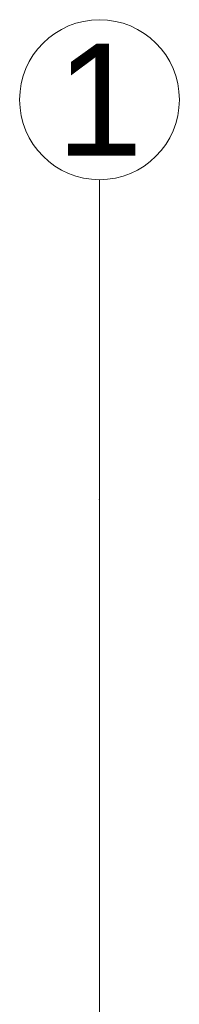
# Model space of a CAD drawing. Header units: millimetres. Extents: x -573548 to 674770, y -210017 to -47794.
# Tile 91 of 234: x 80371 to 80871, y -92119 to -89042. Entities that reach past the tile are written whole.
import ezdxf
from ezdxf.enums import TextEntityAlignment as Align

# ---------------------------------------------------------------- set-up
doc = ezdxf.new("R2010")
doc.units = ezdxf.units.MM
doc.layers.add('A.02 RZUT PIWNICY_is$0$Structural - Grid', color=8, linetype='Continuous', lineweight=9)
doc.layers.add('A.02 RZUT PIWNICY_is$0$Structural - Grid_Nr_pióra__17', color=8, linetype='Continuous', lineweight=9)
doc.styles.add('A.02 RZUT PIWNICY_is$0$STYL_AUTOMATYCZNY_1', font='arial.ttf')

# ---------------------------------------------------------------- blocks, each defined once
blk = doc.blocks.new('A.02 RZUT PIWNICY_is$0$Standardowy znacznik osi_2')
at = {"layer": 'A.02 RZUT PIWNICY_is$0$Structural - Grid_Nr_pióra__17'}
for p, q in [((1000, 0), (17853.1, 0)), ((17853.1, 0), (18853.1, 0))]:
    blk.add_line(p, q, dxfattribs=at)
blk.add_circle((19103.1, 0), 250, dxfattribs=at)
blk.add_point((17853.1, 0), dxfattribs=at)
blk.add_point((17853.1, 0), dxfattribs=at)
at = {"layer": 'A.02 RZUT PIWNICY_is$0$Structural - Grid_Nr_pióra__17', "style": 'A.02 RZUT PIWNICY_is$0$STYL_AUTOMATYCZNY_1'}
for tag, p in [('AC_MarkerText_1_0', (5, -80)), ('AC_MarkerText_1_1', (19358.1, -80))]:
    blk.add_attdef(tag, text='', height=350, rotation=270, dxfattribs=at).set_placement(p, align=Align.TOP_CENTER)
blk = doc.blocks.new('A.02 RZUT PIWNICY_is')
at = {"layer": 'A.02 RZUT PIWNICY_is$0$Structural - Grid'}
ref = blk.add_blockref('A.02 RZUT PIWNICY_is$0$Standardowy znacznik osi_2', (81191, -108395.1), dxfattribs=dict(at, zscale=1000, rotation=90))
ref.add_attrib('AC_MarkerText_1_1', '1', dxfattribs={"layer": 'A.02 RZUT PIWNICY_is$0$Structural - Grid_Nr_pióra__17', "color": 20, "lineweight": 15, "true_color": 0xf73328, "height": 350, "rotation": 360, "style": 'A.02 RZUT PIWNICY_is$0$STYL_AUTOMATYCZNY_1'}).set_placement((81191, -89116.9), align=Align.TOP_CENTER)

msp = doc.modelspace()

# ---------------------------------------------------------------- block references
at = {"ltscale": 10}
msp.add_blockref('A.02 RZUT PIWNICY_is', (-570.2, 0), dxfattribs=at)

doc.saveas('drawing.dxf')
